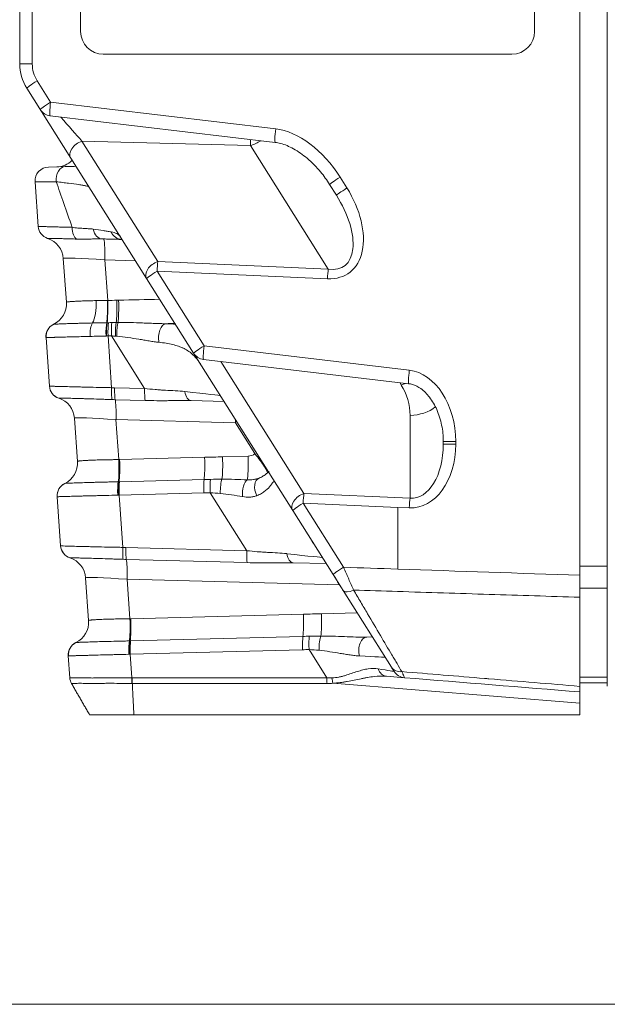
# Model space of a CAD drawing. Header units: millimetres. Extents: x 4 to 836, y 5 to 589.
# Tile 91 of 163: x 476 to 489, y 423 to 445. Entities that reach past the tile are written whole.
import ezdxf

# ---------------------------------------------------------------- set-up
doc = ezdxf.new("R2010")
doc.units = ezdxf.units.MM
doc.layers.add('1', color=7, linetype='Continuous', true_color=0xffffff)

msp = doc.modelspace()

# ---------------------------------------------------------------- linework, layer by layer
at = {"layer": '1', "color": 143, "linetype": 'Continuous', "lineweight": 18}
for p, q in [((488.795, 432.674), (488.795, 552.547)), ((475.895, 443.899), (475.895, 483.953)), ((477.016, 441.831), (476.049, 443.366)), ((476.563, 442.76), (481.504, 442.175)), ((478.682, 439.187), (477.016, 441.831)), ((476.525, 441.634), (476.895, 441.643)), ((476.302, 440.332), (476.233, 441.313)), ((482.849, 441.015), (482.699, 441.253)), ((476.92, 438.666), (476.852, 439.627)), ((479.714, 437.549), (478.682, 439.187)), ((476.547, 436.826), (476.473, 437.891)), ((481.89, 434.096), (479.714, 437.549)), ((479.932, 437.411), (484.437, 436.878)), ((480.383, 436.487), (479.658, 436.506)), ((477.164, 435.172), (477.098, 436.121)), ((485.195, 435.554), (485.195, 435.608)), ((476.792, 433.319), (476.717, 434.397)), ((482.775, 432.69), (481.89, 434.096)), ((482.625, 432.928), (481.9, 432.947)), ((477.408, 431.678), (477.343, 432.614)), ((482.998, 432.336), (482.775, 432.69)), ((484.055, 430.658), (482.998, 432.336)), ((488.195, 430.235), (488.195, 432.191)), ((488.795, 430.236), (488.795, 432.19)), ((483.519, 431.317), (483.638, 431.32)), ((476.995, 430.424), (476.961, 430.904)), ((484.115, 430.563), (484.055, 430.658)), ((484.345, 430.424), (483.946, 430.456)), ((488.195, 430.111), (488.195, 429.862)), ((488.195, 429.611), (488.195, 429.862)), ((478.402, 429.611), (488.195, 429.611))]:
    msp.add_line(p, q, dxfattribs=at)
at = {"layer": '1', "color": 143, "linetype": 'Continuous', "lineweight": 13}
for p, q in [((476.171, 483.953), (476.171, 443.899)), ((475.895, 443.899), (476.171, 443.899)), ((476.278, 443.526), (476.574, 443.058)), ((476.574, 443.058), (481.515, 442.473)), ((477.262, 442.203), (478.928, 439.559)), ((480.961, 442.106), (477.262, 442.203)), ((482.67, 439.394), (480.961, 442.106)), ((482.929, 441.413), (483.078, 441.175)), ((476.509, 440.068), (476.508, 440.068)), ((477.764, 439.597), (477.827, 438.705)), ((478.435, 439.579), (477.764, 439.597)), ((478.928, 439.559), (482.67, 439.394)), ((482.653, 439.182), (478.911, 439.347)), ((478.911, 439.347), (479.943, 437.709)), ((477.835, 437.926), (477.914, 436.791)), ((478.638, 436.772), (477.91, 437.928)), ((479.943, 437.709), (484.448, 437.176)), ((480.309, 437.367), (482.136, 434.467)), ((484.272, 436.85), (484.24, 436.901)), ((477.98, 436.789), (478.638, 436.772)), ((476.754, 436.561), (476.754, 436.561)), ((478.649, 436.51), (477.991, 436.527)), ((484.465, 434.364), (484.465, 436.183)), ((478.009, 436.09), (478.071, 435.212)), ((480.631, 436.022), (478.009, 436.09)), ((481.059, 435.343), (480.631, 436.022)), ((485.195, 435.608), (485.471, 435.608)), ((485.195, 435.554), (485.471, 435.554)), ((485.471, 435.608), (485.471, 435.554)), ((478.089, 435.213), (479.956, 435.262)), ((480.348, 435.273), (480.908, 435.288)), ((478.086, 434.726), (479.944, 434.774)), ((479.937, 434.482), (478.079, 434.433)), ((480.88, 433.213), (480.078, 434.486)), ((482.136, 434.467), (484.465, 434.364)), ((478.079, 434.433), (478.159, 433.285)), ((482.119, 434.255), (483.005, 432.849)), ((484.195, 434.164), (482.119, 434.255)), ((484.448, 434.152), (484.195, 434.164)), ((484.195, 434.164), (484.195, 432.809)), ((478.225, 433.282), (480.88, 433.213)), ((476.999, 433.055), (476.999, 433.055)), ((480.891, 432.951), (478.236, 433.02)), ((478.255, 432.584), (478.315, 431.719)), ((482.919, 432.462), (478.255, 432.584)), ((482.517, 431.83), (483.304, 431.851)), ((478.333, 431.719), (482.125, 431.818)), ((478.33, 431.232), (482.113, 431.331)), ((482.106, 431.039), (478.323, 430.94)), ((482.638, 430.422), (482.247, 431.043)), ((478.323, 430.94), (478.359, 430.423)), ((478.364, 430.422), (482.638, 430.422)), ((482.642, 430.296), (478.367, 430.296)), ((488.195, 429.862), (482.769, 430.303))]:
    msp.add_line(p, q, dxfattribs=at)
at = {"layer": '1', "color": 18, "linetype": 'Continuous', "lineweight": 18}
for p, q in [((477.231, 461.611), (477.231, 444.611)), ((487.198, 444.611), (487.198, 461.611)), ((477.73, 444.111), (486.7, 444.111))]:
    msp.add_line(p, q, dxfattribs=at)
at = {"layer": '1', "color": 252, "linetype": 'Continuous', "lineweight": 13}
for p, q in [((488.195, 432.874), (488.795, 432.874)), ((488.795, 432.39), (488.195, 432.39)), ((488.195, 430.436), (488.795, 430.436))]:
    msp.add_line(p, q, dxfattribs=at)
at = {"layer": '1', "color": 252, "linetype": 'Continuous', "lineweight": 18}
for p, q in [((488.195, 432.39), (488.195, 432.737)), ((488.795, 432.674), (488.795, 432.39)), ((488.195, 432.191), (488.195, 432.39)), ((488.795, 432.19), (488.795, 432.39)), ((488.795, 430.311), (488.195, 430.311))]:
    msp.add_line(p, q, dxfattribs=at)
at = {"layer": '1', "color": 251, "linetype": 'Continuous', "lineweight": 18}
msp.add_line((373.329, 423.255), (510.845, 423.255), dxfattribs=at)
at = {"layer": '1', "color": 143, "linetype": 'Continuous', "lineweight": 18}
for centre, radius, start, end in [((476.895, 443.899), 1, 180, 212.2105), ((476.598, 443.058), 0.3, 212.2105, 263.2514), ((476.695, 442.138), 0.5, 271.5, 314.6811), ((476.533, 441.334), 0.3, 91.5, 184), ((476.601, 440.353), 0.3, 184, 251.9757), ((476.354, 439.592), 0.5, 4, 71.9757), ((476.772, 437.912), 0.3, 116.0243, 184), ((479.968, 437.709), 0.3, 212.2105, 263.2514), ((476.846, 436.846), 0.3, 184, 251.9757), ((476.599, 436.086), 0.5, 4, 71.9757), ((477.016, 434.418), 0.3, 116.0243, 184), ((477.092, 433.34), 0.3, 184, 251.9757), ((476.844, 432.579), 0.5, 4, 71.9757), ((477.26, 430.925), 0.3, 116.0243, 184), ((484.369, 430.723), 0.3, 212.2105, 265.352)]:
    msp.add_arc(centre, radius, start, end, dxfattribs=at)
at = {"layer": '1', "color": 143, "linetype": 'Continuous', "lineweight": 13}
for centre, radius, start, end in [((476.871, 443.899), 0.7, 180, 212.2105), ((480.902, 435.538), 0.25, 271.5, 308.9264)]:
    msp.add_arc(centre, radius, start, end, dxfattribs=at)
at = {"layer": '1', "color": 18, "linetype": 'Continuous', "lineweight": 18}
for centre, start_param, end_param in [((477.73, 444.611), 4.712389, 6.283185), ((486.7, 444.611), 0, 1.570796)]:
    msp.add_ellipse(centre, major_axis=(0, -0.5), ratio=0.996711, start_param=start_param, end_param=end_param, dxfattribs=at)
at = {"layer": '1', "color": 143, "linetype": 'Continuous', "lineweight": 13}
for centre, major_axis, ratio, start_param, end_param in [((476.303, 443.526), (-0.254, -0.16), 0.043295, 4.781005, 6.283185), ((476.598, 443.058), (-0.254, -0.16), 0.043295, 4.781005, 6.283185), ((476.598, 443.058), (-0.035, -0.298), 0.080476, 4.721912, 6.283175), ((476.772, 442.781), (0.713, -0.819), 0.012841, 4.761208, 5.484351), ((481.539, 442.473), (-0.035, -0.298), 0.080476, 4.721912, 6.27954), ((481.991, 440.931), (1.002, -1.427), 0.600947, 1.487779, 2.648226), ((480.918, 442.672), (0.013, -0.801), 0.059026, 0.784581, 0.997299), ((477.27, 441.991), (-0.254, -0.16), 0.654571, 4.349867, 6.283185), ((480.941, 442.637), (0.635, 0.4), 0.654571, 4.349867, 4.689799), ((476.902, 441.344), (-0.008, 0.3), 0.691468, 0, 1.655242), ((482.953, 441.413), (-0.254, -0.16), 0.043295, 4.781005, 6.283185), ((477.733, 441.365), (1.5, 0.052), 0.015001, 3.142117, 3.948619), ((478.008, 437.443), (1.886, -5.475), 0.005038, 2.120337, 2.353879), ((482.143, 440.69), (0.976, -1.383), 0.619087, 5.836311, 7.769629), ((483.103, 441.175), (-0.254, -0.16), 0.043295, 4.781005, 6.283185), ((482.168, 440.69), (0.846, -1.233), 0.500283, 5.842211, 7.775529), ((476.601, 440.353), (-0.299, -0.021), 0.999911, 0, 1.188335), ((477.196, 440.341), (-0.01, -0.3), 0.500098, 4.829948, 6.017033), ((477.711, 440.357), (0.008, 0.3), 0.699306, 1.88097, 3.141593), ((477.721, 439.556), (0.013, 0.5), 0.085301, 4.795792, 6.283185), ((478.143, 440.346), (-0.008, -0.3), 0.901843, 5.201185, 6.283185), ((477.86, 439.553), (1.008, -0.075), 0.036781, 1.668846, 3.146912), ((478.936, 439.347), (-0.254, -0.16), 0.654571, 4.349867, 6.283185), ((478.936, 439.347), (0.013, 0.3), 0.080955, 0.788352, 1.57438), ((478.936, 439.347), (-0.254, -0.16), 0.043295, 4.781005, 6.283185), ((482.677, 439.182), (0.013, 0.3), 0.080955, 0.788352, 1.57438), ((477.403, 438.655), (-0.013, 0.5), 0.343506, 3.611486, 4.797819), ((477.773, 438.664), (-0.012, 0.5), 0.095877, 3.605647, 4.791607), ((477.783, 438.664), (-0.013, 0.5), 0.089454, 3.605331, 4.791296), ((477.984, 438.669), (-0.012, 0.5), 0.089417, 3.602294, 4.791338), ((478.023, 438.67), (-0.012, 0.5), 0.089278, 3.599985, 4.791496), ((479.895, 435.26), (44.413, 0.884), 0.078542, 1.590075, 1.610406), ((476.772, 437.912), (0.132, -0.27), 0.999868, 3.141593, 4.328989), ((476.773, 437.912), (0.126, -0.272), 0.998812, 3.162449, 4.350961), ((477.547, 437.945), (0.007, -0.3), 0.35166, 3.613126, 4.799609), ((477.825, 437.95), (-0.004, 0.3), 0.118205, 0.465266, 1.652215), ((477.833, 437.95), (-0.004, 0.3), 0.11168, 0.46487, 1.651813), ((477.861, 437.95), (-0.008, 0.3), 0.089493, 0.463259, 1.649658), ((477.936, 437.952), (-0.008, 0.3), 0.089545, 0.4632, 1.649599), ((478.033, 437.954), (-0.002, 0.3), 0.127641, 0.462791, 1.675862), ((478.071, 437.954), (0.001, 0.3), 0.142144, 0.461465, 1.686647), ((479.117, 437.896), (0.006, 0.3), 0.580697, 0.078844, 1.953982), ((479.851, 435.22), (44.417, 0.925), 0.067314, 1.581716, 1.586115), ((479.968, 437.709), (-0.254, -0.16), 0.043295, 4.781005, 6.283185), ((479.968, 437.709), (-0.035, -0.298), 0.080476, 4.721912, 6.283175), ((484.473, 437.176), (-0.035, -0.298), 0.080476, 4.721912, 6.277558), ((484.421, 435.694), (0.119, -1.485), 0.702494, 1.457058, 3.001674), ((476.846, 436.847), (0.299, 0.021), 0.999911, 3.141593, 4.329928), ((484.253, 437.38), (0.635, 0.4), 0.654571, 4.349867, 4.48958), ((483.215, 436.183), (0, -1.25), 1, 1.570796, 2.132976), ((477.94, 436.815), (0.013, 0.3), 0.083918, 1.655597, 2.844742), ((478.006, 436.813), (-0.008, -0.3), 0.085301, 4.795792, 5.982191), ((478.664, 436.796), (-0.008, -0.3), 0.085301, 4.795792, 5.982191), ((479.666, 436.806), (-0.008, -0.3), 0.512573, 5.062344, 6.283185), ((478.388, 436.839), (1.909, -0.217), 0.002715, 5.346643, 6.285359), ((477.966, 436.05), (0.013, 0.5), 0.085301, 4.795792, 5.982191), ((484.445, 436.713), (0.75, 0), 0.707107, 4.738569, 5.582412), ((478.105, 436.046), (1.008, -0.075), 0.036781, 1.668846, 3.146912), ((480.588, 435.981), (0.013, 0.5), 0.085301, 4.795792, 4.936536), ((484.421, 435.639), (0.119, -1.485), 0.702494, 6.195627, 7.740243), ((484.445, 435.639), (0.076, -1.275), 0.585237, 6.207347, 7.751963), ((481.015, 435.303), (0.314, -0.389), 0.118734, 0, 1.57909), ((478.027, 435.172), (-0.014, 0.5), 0.089599, 3.605123, 4.791129), ((478.045, 435.172), (-0.013, 0.5), 0.089526, 3.604858, 4.791214), ((479.912, 435.221), (-0.013, 0.5), 0.089526, 3.604814, 4.791214), ((480.305, 435.233), (-0.013, 0.5), 0.089526, 3.587393, 4.791214), ((480.865, 435.248), (-0.013, 0.5), 0.089526, 3.428986, 4.791214), ((477.016, 434.418), (0.132, -0.27), 0.999868, 3.141593, 4.328989), ((477.017, 434.419), (0.126, -0.272), 0.998812, 3.162449, 4.350961), ((478.079, 434.457), (0.005, -0.3), 0.110731, 3.606193, 4.793084), ((478.096, 434.458), (0.007, -0.3), 0.0966, 3.60519, 4.791826), ((478.105, 434.458), (0.008, -0.3), 0.089526, 3.604814, 4.791214), ((479.963, 434.506), (0.008, -0.3), 0.089526, 3.604814, 4.791214), ((480.104, 434.51), (0.009, -0.3), 0.089905, 3.604378, 4.790778), ((480.354, 434.512), (-0.006, -0.3), 0.186297, 3.593965, 4.860525), ((480.905, 434.481), (-0.022, -0.299), 0.396805, 3.454226, 5.021277), ((481.269, 434.531), (0.117, -0.276), 0.664207, 3.141593, 4.836156), ((482.143, 434.255), (-0.254, -0.16), 0.654571, 4.349867, 6.283185), ((482.143, 434.255), (0.013, 0.3), 0.080955, 0.788352, 1.57438), ((482.143, 434.255), (-0.254, -0.16), 0.043295, 4.781005, 6.283185), ((484.473, 434.152), (0.013, 0.3), 0.080955, 0.788352, 1.57438), ((477.092, 433.34), (0.299, 0.021), 0.999911, 3.141593, 4.329928), ((478.185, 433.309), (-0.013, -0.3), 0.083918, 4.797189, 5.986334), ((478.251, 433.307), (-0.008, -0.3), 0.085301, 4.795792, 5.982191), ((480.906, 433.237), (-0.008, -0.3), 0.085301, 4.795792, 5.982191), ((481.908, 433.247), (-0.008, -0.3), 0.512573, 5.062344, 6.283185), ((480.63, 433.28), (1.909, -0.217), 0.002715, 5.346643, 6.285359), ((478.211, 432.543), (0.013, 0.5), 0.085301, 4.795792, 5.982191), ((483.029, 432.849), (-0.254, -0.16), 0.043295, 4.781005, 6.283185), ((478.35, 432.54), (1.008, -0.075), 0.036781, 1.668846, 3.146912), ((483.252, 432.496), (-0.254, -0.16), 0.394384, 0, 1.227132), ((478.272, 431.678), (-0.014, 0.5), 0.089599, 3.605123, 4.791129), ((478.29, 431.679), (-0.013, 0.5), 0.089526, 3.604858, 4.791214), ((482.081, 431.778), (-0.013, 0.5), 0.089526, 3.604814, 4.791214), ((482.474, 431.79), (-0.013, 0.5), 0.089526, 3.587393, 4.791214), ((477.262, 430.925), (0.126, -0.272), 0.998812, 3.162449, 4.350961), ((478.323, 430.964), (0.005, -0.3), 0.110731, 3.606193, 4.793084), ((478.34, 430.964), (0.007, -0.3), 0.0966, 3.60519, 4.791826), ((478.349, 430.964), (0.008, -0.3), 0.089526, 3.604814, 4.791214), ((482.132, 431.063), (0.008, -0.3), 0.089526, 3.604814, 4.791214), ((482.273, 431.067), (0.009, -0.3), 0.089905, 3.604378, 4.790778), ((482.524, 431.069), (-0.006, -0.3), 0.186297, 3.593965, 4.860525), ((483.527, 431.017), (0.008, -0.3), 0.630219, 3.141593, 5.088122), ((482.08, 430.979), (1.839, -0.105), 0.002954, 5.477977, 6.285291), ((483.97, 430.755), (-0.024, -0.299), 0.752324, 5.239732, 6.283185), ((482.127, 430.905), (1.988, -0.342), 0.002462, 5.679582, 6.2854), ((484.309, 430.818), (-0.254, -0.16), 0.81348, 0, 1.00541), ((478.385, 430.447), (-0.005, -0.3), 0.086118, 4.794943, 5.237322), ((482.665, 430.446), (0, -0.3), 0.087443, 4.79353, 5.235988), ((480.122, 434.087), (2.94, -3.56), 0.301184, 5.996291, 6.058814), ((482.792, 430.453), (0.035, -0.298), 0.152544, 4.809433, 5.222021), ((480.099, 433.937), (3.062, -3.471), 0.359101, 5.976401, 6.038924)]:
    msp.add_ellipse(centre, major_axis=major_axis, ratio=ratio, start_param=start_param, end_param=end_param, dxfattribs=at)
at = {"layer": '1', "color": 143, "linetype": 'Continuous', "lineweight": 18}
for centre, major_axis, ratio, start_param, end_param in [((476.421, 438.631), (0.499, 0.035), 0.999999, 5.098477, 6.283185), ((476.665, 435.137), (0.499, 0.035), 0.999999, 5.098477, 6.283185), ((476.909, 431.643), (-0.499, -0.035), 0.999999, 1.956885, 3.141593), ((477.261, 430.925), (0.132, -0.27), 0.999868, 3.141593, 4.328989), ((477.294, 430.445), (0.299, 0.021), 0.999986, 3.141593, 3.595376)]:
    msp.add_ellipse(centre, major_axis=major_axis, ratio=ratio, start_param=start_param, end_param=end_param, dxfattribs=at)
for points, degree in [([(488.195, 462.805), (488.195, 432.673)], 1), ([(475.895, 443.895), (475.895, 443.896), (475.895, 443.896), (475.895, 443.897)], 3), ([(476.92, 438.666), (476.92, 438.666)], 1), ([(476.641, 438.182), (476.641, 438.182), (476.64, 438.181), (476.64, 438.181)], 3), ([(476.64, 438.181), (476.64, 438.181), (476.641, 438.182), (476.641, 438.182)], 3), ([(477.164, 435.172), (477.164, 435.172)], 1), ([(476.885, 434.688), (476.885, 434.688), (476.885, 434.688), (476.885, 434.688)], 3), ([(476.885, 434.688), (476.885, 434.688), (476.885, 434.688), (476.885, 434.688)], 3), ([(482.323, 433.408), (482.376, 433.323), (482.374, 433.327)], 2), ([(477.408, 431.678), (477.408, 431.678)], 1), ([(477.13, 431.195), (477.129, 431.194), (477.129, 431.194), (477.129, 431.194)], 3), ([(477.129, 431.194), (477.129, 431.194), (477.129, 431.194), (477.13, 431.195)], 3), ([(488.195, 430.111), (486.912, 430.215), (485.628, 430.319), (484.345, 430.424)], 3), ([(477.429, 429.611), (477.034, 430.295)], 1)]:
    msp.add_open_spline(points, degree=degree, dxfattribs=at)
for points, knots in [([(481.504, 442.175), (481.542, 442.17), (481.681, 442.144), (481.927, 442.036), (482.227, 441.823), (482.491, 441.553), (482.639, 441.349), (482.699, 441.253)], [0, 0, 0, 0, 0.074838, 0.275017, 0.511896, 0.783313, 1, 1, 1, 1]), ([(476.895, 441.643), (476.949, 441.645), (477.001, 441.646), (477.077, 441.648), (477.102, 441.649), (477.128, 441.65), (477.13, 441.65), (477.132, 441.65)], [0, 0, 0, 0, 0.648824, 0.648824, 0.973236, 0.973236, 1, 1, 1, 1]), ([(477.703, 440.057), (477.658, 440.058), (477.612, 440.058), (477.519, 440.056), (477.473, 440.054), (477.379, 440.052), (477.333, 440.051), (477.239, 440.051), (477.193, 440.052), (477.147, 440.053)], [0, 0, 0, 0, 0.25, 0.25, 0.5, 0.5, 0.75, 0.75, 1, 1, 1, 1]), ([(478.135, 440.046), (478.134, 440.046), (478.134, 440.046), (478.081, 440.047), (478.018, 440.049), (477.926, 440.051), (477.907, 440.052), (477.869, 440.053), (477.81, 440.054), (477.747, 440.056), (477.703, 440.057)], [0, 0, 0, 0, 0.000469, 0.000469, 0.500234, 0.500234, 0.625176, 0.625176, 0.750117, 1, 1, 1, 1]), ([(478.135, 440.046), (478.108, 440.046), (478.079, 440.047), (478.015, 440.049), (477.981, 440.05), (477.873, 440.053), (477.792, 440.055), (477.703, 440.057)], [0, 0, 0, 0, 0.25, 0.25, 0.5, 0.5, 1, 1, 1, 1]), ([(484.437, 436.878), (484.464, 436.875), (484.557, 436.856), (484.725, 436.767), (484.911, 436.576), (485.068, 436.302), (485.171, 435.97), (485.195, 435.732), (485.195, 435.608)], [0, 0, 0, 0, 0.050858, 0.181159, 0.35065, 0.548442, 0.771002, 1, 1, 1, 1]), ([(479.658, 436.506), (479.578, 436.508), (479.496, 436.508), (479.331, 436.507), (479.248, 436.506), (479.121, 436.506), (479.079, 436.505), (478.994, 436.505), (478.951, 436.505), (478.822, 436.506), (478.736, 436.507), (478.649, 436.51)], [0, 0, 0, 0, 0.25, 0.25, 0.5, 0.5, 0.625, 0.625, 0.75, 0.75, 1, 1, 1, 1]), ([(481.151, 434.807), (481.186, 434.822), (481.216, 434.838), (481.271, 434.87), (481.295, 434.887), (481.336, 434.919), (481.353, 434.934), (481.369, 434.948)], [0, 0, 0, 0, 0.340483, 0.340483, 0.680967, 0.680967, 1, 1, 1, 1]), ([(482.316, 433.418), (482.329, 433.399), (482.361, 433.348), (482.373, 433.329), (482.374, 433.327), (482.374, 433.327)], [0, 0, 0, 0, 0.292474, 0.899514, 1, 1, 1, 1]), ([(481.9, 432.947), (481.82, 432.949), (481.738, 432.949), (481.573, 432.949), (481.49, 432.948), (481.363, 432.947), (481.321, 432.947), (481.236, 432.946), (481.193, 432.947), (481.064, 432.947), (480.978, 432.949), (480.891, 432.951)], [0, 0, 0, 0, 0.25, 0.25, 0.5, 0.5, 0.625, 0.625, 0.75, 0.75, 1, 1, 1, 1]), ([(482.998, 432.336), (482.98, 432.364), (482.962, 432.392), (482.926, 432.45), (482.908, 432.479), (482.88, 432.524), (482.87, 432.538), (482.852, 432.568), (482.842, 432.584), (482.813, 432.629), (482.794, 432.659), (482.775, 432.69)], [0, 0, 0, 0, 0.25, 0.25, 0.5, 0.5, 0.625, 0.625, 0.75, 0.75, 1, 1, 1, 1]), ([(488.195, 432.673), (488.195, 432.631), (488.195, 432.548), (488.195, 432.466), (488.195, 432.405), (488.195, 432.385), (488.195, 432.345), (488.195, 432.325), (488.195, 432.266), (488.195, 432.228), (488.195, 432.191)], [0, 0, 0, 0, 0.25, 0.5, 0.5, 0.625, 0.625, 0.75, 0.75, 1, 1, 1, 1]), ([(484.115, 430.563), (484.115, 430.563), (484.114, 430.565), (484.108, 430.573), (484.105, 430.58), (484.094, 430.596), (484.088, 430.606), (484.073, 430.63), (484.064, 430.643), (484.055, 430.658)], [0, 0, 0, 0, 0.25, 0.25, 0.5, 0.5, 0.75, 0.75, 1, 1, 1, 1]), ([(478.366, 430.297), (478.366, 430.316), (478.365, 430.337), (478.364, 430.379), (478.364, 430.401), (478.364, 430.423)], [0, 0, 0, 0, 0.5, 0.5, 1, 1, 1, 1]), ([(488.195, 430.235), (488.195, 430.215), (488.195, 430.179), (488.195, 430.153), (488.195, 430.137), (488.195, 430.133), (488.195, 430.125), (488.195, 430.121), (488.195, 430.113), (488.195, 430.111), (488.195, 430.111)], [0, 0, 0, 0, 0.250182, 0.500365, 0.500365, 0.625456, 0.625456, 0.750547, 0.750547, 1, 1, 1, 1]), ([(478.402, 429.611), (478.168, 429.611), (477.942, 429.611), (477.565, 429.611), (477.44, 429.611), (477.429, 429.611), (477.429, 429.611), (477.429, 429.611)], [0, 0, 0, 0, 0.444489, 0.444489, 0.97588, 0.97588, 1, 1, 1, 1])]:
    msp.add_open_spline(points, degree=3, knots=knots, dxfattribs=at)
at = {"layer": '1', "color": 143, "linetype": 'Continuous', "lineweight": 13}
for points, knots in [([(477.412, 441.204), (477.41, 441.206), (477.403, 441.209), (477.381, 441.215), (477.366, 441.219), (477.337, 441.224), (477.327, 441.226), (477.304, 441.23), (477.291, 441.232), (477.252, 441.239), (477.222, 441.243), (477.125, 441.257), (477.05, 441.267), (476.946, 441.281), (476.925, 441.284), (476.881, 441.289), (476.815, 441.298), (476.745, 441.307), (476.696, 441.313)], [0, 0, 0, 0, 0.125, 0.125, 0.25, 0.25, 0.3125, 0.3125, 0.375, 0.375, 0.5, 0.5, 0.75, 0.75, 0.8125, 0.8125, 0.875, 1, 1, 1, 1]), ([(476.302, 440.332), (476.302, 440.332), (476.306, 440.332), (476.319, 440.331), (476.324, 440.331), (476.334, 440.33), (476.337, 440.33), (476.345, 440.33), (476.349, 440.33), (476.37, 440.329), (476.411, 440.327), (476.468, 440.326), (476.509, 440.325), (476.518, 440.324), (476.535, 440.324), (476.561, 440.323), (476.59, 440.322), (476.649, 440.321), (476.691, 440.32), (476.759, 440.318), (476.783, 440.317), (476.832, 440.316), (476.857, 440.316), (476.935, 440.314), (476.989, 440.313), (477.046, 440.311)], [0, 0, 0, 0, 0.125, 0.125, 0.1875, 0.1875, 0.21875, 0.21875, 0.25, 0.25, 0.375, 0.5, 0.5, 0.53125, 0.53125, 0.5625, 0.625, 0.625, 0.75, 0.75, 0.8125, 0.8125, 0.875, 0.875, 1, 1, 1, 1]), ([(477.046, 440.311), (477.088, 440.305), (477.129, 440.3), (477.21, 440.292), (477.249, 440.29), (477.326, 440.286), (477.364, 440.284), (477.438, 440.279), (477.474, 440.276), (477.509, 440.271)], [0, 0, 0, 0, 0.25, 0.25, 0.5, 0.5, 0.75, 0.75, 1, 1, 1, 1]), ([(477.509, 440.271), (477.588, 440.259), (477.66, 440.248), (477.759, 440.233), (477.79, 440.228), (477.848, 440.219), (477.875, 440.215), (477.9, 440.211)], [0, 0, 0, 0, 0.5, 0.5, 0.75, 0.75, 1, 1, 1, 1]), ([(477.147, 440.053), (477.099, 440.055), (477.053, 440.056), (476.987, 440.058), (476.966, 440.059), (476.924, 440.06), (476.904, 440.061), (476.846, 440.062), (476.81, 440.063), (476.76, 440.064), (476.744, 440.065), (476.713, 440.066), (476.699, 440.066), (476.657, 440.067), (476.608, 440.068), (476.572, 440.068), (476.549, 440.069), (476.543, 440.069), (476.531, 440.069), (476.526, 440.069), (476.514, 440.068), (476.51, 440.068), (476.509, 440.068)], [0, 0, 0, 0, 0.125, 0.125, 0.1875, 0.1875, 0.25, 0.25, 0.375, 0.375, 0.4375, 0.4375, 0.5, 0.5, 0.625, 0.75, 0.75, 0.8125, 0.8125, 0.875, 0.875, 1, 1, 1, 1]), ([(477.9, 440.211), (477.951, 440.203), (477.993, 440.19), (478.061, 440.154), (478.088, 440.13), (478.107, 440.1)], [0, 0, 0, 0, 0.5, 0.5, 1, 1, 1, 1]), ([(476.92, 438.666), (476.92, 438.667), (476.927, 438.671), (476.95, 438.675), (476.972, 438.677), (476.981, 438.678), (476.999, 438.68), (477.01, 438.681), (477.043, 438.683), (477.068, 438.685), (477.112, 438.687), (477.127, 438.688), (477.159, 438.69), (477.176, 438.691), (477.229, 438.693), (477.266, 438.694), (477.326, 438.696), (477.347, 438.697), (477.389, 438.698), (477.411, 438.699), (477.478, 438.7), (477.525, 438.701), (477.573, 438.702)], [0, 0, 0, 0, 0.125, 0.25, 0.25, 0.3125, 0.3125, 0.375, 0.375, 0.5, 0.5, 0.5625, 0.5625, 0.625, 0.625, 0.75, 0.75, 0.8125, 0.8125, 0.875, 0.875, 1, 1, 1, 1]), ([(476.641, 438.182), (476.643, 438.182), (476.656, 438.184), (476.687, 438.186), (476.718, 438.188), (476.729, 438.188), (476.754, 438.189), (476.768, 438.19), (476.812, 438.192), (476.845, 438.193), (476.902, 438.195), (476.921, 438.196), (476.953, 438.197), (476.963, 438.197), (476.985, 438.198), (476.996, 438.198), (477.052, 438.2), (477.101, 438.201), (477.177, 438.203), (477.204, 438.204), (477.245, 438.205), (477.258, 438.206), (477.286, 438.206), (477.301, 438.207), (477.372, 438.209), (477.431, 438.21), (477.493, 438.211)], [0, 0, 0, 0, 0.125, 0.25, 0.25, 0.3125, 0.3125, 0.375, 0.375, 0.5, 0.5, 0.5625, 0.5625, 0.59375, 0.59375, 0.625, 0.625, 0.75, 0.75, 0.8125, 0.8125, 0.84375, 0.84375, 0.875, 0.875, 1, 1, 1, 1]), ([(478.053, 438.223), (478.144, 438.223), (478.235, 438.222), (478.414, 438.218), (478.503, 438.215), (478.635, 438.21), (478.679, 438.208), (478.767, 438.205), (478.811, 438.203), (478.897, 438.2), (478.94, 438.198), (479.025, 438.196), (479.067, 438.195), (479.109, 438.195)], [0, 0, 0, 0, 0.25, 0.25, 0.5, 0.5, 0.625, 0.625, 0.75, 0.75, 0.875, 0.875, 1, 1, 1, 1]), ([(477.442, 437.917), (477.373, 437.915), (477.307, 437.913), (477.181, 437.91), (477.12, 437.909), (477.048, 437.907), (477.034, 437.906), (477.005, 437.905), (476.991, 437.905), (476.95, 437.904), (476.924, 437.903), (476.848, 437.901), (476.801, 437.9), (476.737, 437.898), (476.717, 437.898), (476.688, 437.897), (476.679, 437.897), (476.661, 437.896), (476.652, 437.896), (476.61, 437.895), (476.581, 437.894), (476.545, 437.893), (476.534, 437.892), (476.515, 437.892), (476.507, 437.892), (476.486, 437.891), (476.478, 437.891), (476.474, 437.89)], [0, 0, 0, 0, 0.125, 0.125, 0.25, 0.25, 0.28125, 0.28125, 0.3125, 0.3125, 0.375, 0.375, 0.5, 0.5, 0.5625, 0.5625, 0.59375, 0.59375, 0.625, 0.625, 0.75, 0.75, 0.8125, 0.8125, 0.875, 0.875, 1, 1, 1, 1]), ([(477.79, 437.925), (477.73, 437.923), (477.672, 437.922), (477.556, 437.92), (477.498, 437.918), (477.442, 437.917)], [0, 0, 0, 0, 0.5, 0.5, 1, 1, 1, 1]), ([(477.8, 437.925), (477.798, 437.925), (477.797, 437.925), (477.793, 437.925), (477.792, 437.925), (477.79, 437.925)], [0, 0, 0, 0, 0.522587, 0.522587, 1, 1, 1, 1]), ([(478.953, 437.787), (478.919, 437.79), (478.883, 437.795), (478.811, 437.805), (478.774, 437.811), (478.718, 437.82), (478.699, 437.823), (478.662, 437.829), (478.605, 437.839), (478.547, 437.849), (478.431, 437.868), (478.352, 437.88), (478.193, 437.902), (478.112, 437.912), (478.029, 437.919)], [0, 0, 0, 0, 0.125, 0.125, 0.25, 0.25, 0.3125, 0.3125, 0.375, 0.5, 0.5, 0.75, 0.75, 1, 1, 1, 1]), ([(479.864, 437.311), (479.816, 437.386), (479.764, 437.452), (479.645, 437.564), (479.579, 437.61), (479.484, 437.658), (479.464, 437.667), (479.424, 437.684), (479.363, 437.708), (479.297, 437.727), (479.16, 437.76), (479.061, 437.776), (478.953, 437.787)], [0, 0, 0, 0, 0.25, 0.25, 0.5, 0.5, 0.5625, 0.5625, 0.625, 0.75, 0.75, 1, 1, 1, 1]), ([(476.547, 436.826), (476.547, 436.826), (476.548, 436.826), (476.55, 436.825), (476.551, 436.825), (476.558, 436.825), (476.564, 436.824), (476.59, 436.823), (476.615, 436.822), (476.657, 436.821), (476.666, 436.821), (476.685, 436.82), (476.715, 436.819), (476.749, 436.818), (476.822, 436.816), (476.878, 436.815), (477.004, 436.812), (477.072, 436.81), (477.183, 436.807), (477.221, 436.806), (477.28, 436.805), (477.3, 436.805), (477.341, 436.804), (477.361, 436.803), (477.466, 436.801), (477.552, 436.799), (477.685, 436.796), (477.73, 436.795), (477.798, 436.794), (477.821, 436.793), (477.868, 436.792), (477.891, 436.792), (477.914, 436.791)], [0, 0, 0, 0, 0.03125, 0.03125, 0.0625, 0.0625, 0.125, 0.125, 0.25, 0.25, 0.28125, 0.28125, 0.3125, 0.375, 0.375, 0.5, 0.5, 0.625, 0.625, 0.6875, 0.6875, 0.71875, 0.71875, 0.75, 0.75, 0.875, 0.875, 0.9375, 0.9375, 0.96875, 0.96875, 1, 1, 1, 1]), ([(478.638, 436.772), (478.715, 436.763), (478.792, 436.756), (478.907, 436.747), (478.945, 436.744), (479.021, 436.739), (479.058, 436.737), (479.169, 436.731), (479.241, 436.728), (479.382, 436.719), (479.451, 436.714), (479.519, 436.707)], [0, 0, 0, 0, 0.25, 0.25, 0.375, 0.375, 0.5, 0.5, 0.75, 0.75, 1, 1, 1, 1]), ([(477.921, 436.529), (477.901, 436.53), (477.881, 436.531), (477.842, 436.532), (477.822, 436.533), (477.764, 436.535), (477.726, 436.536), (477.614, 436.54), (477.541, 436.542), (477.453, 436.545), (477.435, 436.546), (477.401, 436.547), (477.35, 436.548), (477.301, 436.55), (477.208, 436.553), (477.15, 436.554), (477.042, 436.557), (476.995, 436.558), (476.932, 436.56), (476.913, 436.56), (476.877, 436.561), (476.861, 436.561), (476.817, 436.562), (476.795, 436.562), (476.772, 436.562), (476.766, 436.562), (476.759, 436.562), (476.758, 436.562), (476.755, 436.562), (476.754, 436.562), (476.754, 436.561)], [0, 0, 0, 0, 0.03125, 0.03125, 0.0625, 0.0625, 0.125, 0.125, 0.25, 0.25, 0.28125, 0.28125, 0.3125, 0.375, 0.375, 0.5, 0.5, 0.625, 0.625, 0.6875, 0.6875, 0.75, 0.75, 0.875, 0.875, 0.9375, 0.9375, 0.96875, 0.96875, 1, 1, 1, 1]), ([(477.164, 435.172), (477.164, 435.174), (477.169, 435.176), (477.186, 435.18), (477.193, 435.181), (477.205, 435.182), (477.21, 435.183), (477.22, 435.184), (477.225, 435.185), (477.252, 435.187), (477.28, 435.189), (477.328, 435.192), (477.345, 435.193), (477.373, 435.195), (477.383, 435.195), (477.402, 435.196), (477.412, 435.197), (477.464, 435.199), (477.51, 435.201), (477.583, 435.203), (477.609, 435.204), (477.662, 435.205), (477.689, 435.206), (477.771, 435.208), (477.828, 435.209), (477.918, 435.21), (477.948, 435.211), (478.009, 435.212), (478.04, 435.212), (478.071, 435.212)], [0, 0, 0, 0, 0.125, 0.125, 0.1875, 0.1875, 0.21875, 0.21875, 0.25, 0.25, 0.375, 0.375, 0.4375, 0.4375, 0.46875, 0.46875, 0.5, 0.5, 0.625, 0.625, 0.6875, 0.6875, 0.75, 0.75, 0.875, 0.875, 0.9375, 0.9375, 1, 1, 1, 1]), ([(476.885, 434.688), (476.887, 434.689), (476.896, 434.69), (476.92, 434.692), (476.93, 434.692), (476.947, 434.693), (476.953, 434.694), (476.966, 434.694), (476.973, 434.695), (477.01, 434.696), (477.046, 434.698), (477.109, 434.7), (477.132, 434.701), (477.18, 434.702), (477.205, 434.703), (477.286, 434.706), (477.344, 434.708), (477.438, 434.71), (477.47, 434.711), (477.521, 434.712), (477.538, 434.713), (477.572, 434.714), (477.59, 434.714), (477.678, 434.716), (477.751, 434.718), (477.864, 434.721), (477.903, 434.722), (477.981, 434.723), (478.02, 434.724), (478.059, 434.725)], [0, 0, 0, 0, 0.125, 0.125, 0.1875, 0.1875, 0.21875, 0.21875, 0.25, 0.25, 0.375, 0.375, 0.4375, 0.4375, 0.5, 0.5, 0.625, 0.625, 0.6875, 0.6875, 0.71875, 0.71875, 0.75, 0.75, 0.875, 0.875, 0.9375, 0.9375, 1, 1, 1, 1]), ([(480.336, 434.782), (480.43, 434.782), (480.523, 434.78), (480.707, 434.775), (480.799, 434.772), (480.89, 434.769)], [0, 0, 0, 0, 0.5, 0.5, 1, 1, 1, 1]), ([(480.89, 434.769), (480.938, 434.766), (480.984, 434.767), (481.039, 434.775), (481.05, 434.777), (481.071, 434.782), (481.082, 434.784), (481.113, 434.792), (481.133, 434.799), (481.151, 434.807)], [0, 0, 0, 0, 0.5, 0.5, 0.625, 0.625, 0.75, 0.75, 1, 1, 1, 1]), ([(481.476, 434.752), (481.476, 434.752), (481.475, 434.749), (481.469, 434.738), (481.464, 434.73), (481.455, 434.714), (481.451, 434.709), (481.443, 434.696), (481.438, 434.69), (481.423, 434.668), (481.411, 434.652), (481.383, 434.618), (481.367, 434.6), (481.339, 434.572), (481.329, 434.562), (481.307, 434.543), (481.296, 434.534), (481.259, 434.505), (481.232, 434.486), (481.171, 434.451), (481.138, 434.434), (481.101, 434.42)], [0, 0, 0, 0, 0.125, 0.125, 0.25, 0.25, 0.3125, 0.3125, 0.375, 0.375, 0.5, 0.5, 0.625, 0.625, 0.6875, 0.6875, 0.75, 0.75, 0.875, 0.875, 1, 1, 1, 1]), ([(480.785, 434.399), (480.707, 434.412), (480.627, 434.425), (480.464, 434.449), (480.382, 434.46), (480.298, 434.469)], [0, 0, 0, 0, 0.5, 0.5, 1, 1, 1, 1]), ([(478.046, 434.432), (477.957, 434.43), (477.871, 434.428), (477.745, 434.425), (477.704, 434.424), (477.642, 434.422), (477.622, 434.422), (477.581, 434.421), (477.561, 434.42), (477.462, 434.417), (477.387, 434.416), (477.282, 434.413), (477.248, 434.412), (477.199, 434.41), (477.183, 434.41), (477.151, 434.409), (477.135, 434.409), (477.06, 434.407), (477.006, 434.405), (476.934, 434.403), (476.912, 434.403), (476.881, 434.402), (476.871, 434.401), (476.852, 434.401), (476.843, 434.401), (476.8, 434.399), (476.773, 434.399), (476.744, 434.398), (476.736, 434.397), (476.728, 434.397), (476.725, 434.397), (476.721, 434.397), (476.72, 434.397), (476.719, 434.397)], [0, 0, 0, 0, 0.125, 0.125, 0.1875, 0.1875, 0.21875, 0.21875, 0.25, 0.25, 0.375, 0.375, 0.4375, 0.4375, 0.46875, 0.46875, 0.5, 0.5, 0.625, 0.625, 0.6875, 0.6875, 0.71875, 0.71875, 0.75, 0.75, 0.875, 0.875, 0.9375, 0.9375, 0.96875, 0.96875, 1, 1, 1, 1]), ([(481.101, 434.42), (481.079, 434.411), (481.055, 434.404), (481.018, 434.396), (481.005, 434.394), (480.979, 434.391), (480.966, 434.39), (480.899, 434.386), (480.843, 434.389), (480.785, 434.399)], [0, 0, 0, 0, 0.25, 0.25, 0.375, 0.375, 0.5, 0.5, 1, 1, 1, 1]), ([(476.792, 433.319), (476.792, 433.319), (476.793, 433.319), (476.795, 433.319), (476.797, 433.319), (476.803, 433.318), (476.81, 433.318), (476.835, 433.317), (476.86, 433.316), (476.902, 433.315), (476.911, 433.314), (476.93, 433.314), (476.96, 433.313), (476.994, 433.312), (477.067, 433.31), (477.123, 433.308), (477.249, 433.305), (477.317, 433.303), (477.428, 433.301), (477.466, 433.3), (477.525, 433.299), (477.545, 433.298), (477.586, 433.297), (477.607, 433.297), (477.711, 433.294), (477.797, 433.293), (477.93, 433.29), (477.975, 433.289), (478.044, 433.287), (478.067, 433.287), (478.113, 433.286), (478.136, 433.285), (478.159, 433.285)], [0, 0, 0, 0, 0.03125, 0.03125, 0.0625, 0.0625, 0.125, 0.125, 0.25, 0.25, 0.28125, 0.28125, 0.3125, 0.375, 0.375, 0.5, 0.5, 0.625, 0.625, 0.6875, 0.6875, 0.71875, 0.71875, 0.75, 0.75, 0.875, 0.875, 0.9375, 0.9375, 0.96875, 0.96875, 1, 1, 1, 1]), ([(480.88, 433.213), (480.957, 433.204), (481.034, 433.197), (481.149, 433.188), (481.187, 433.185), (481.263, 433.18), (481.3, 433.178), (481.41, 433.172), (481.483, 433.169), (481.624, 433.16), (481.693, 433.155), (481.761, 433.148)], [0, 0, 0, 0, 0.25, 0.25, 0.375, 0.375, 0.5, 0.5, 0.75, 0.75, 1, 1, 1, 1]), ([(478.166, 433.023), (478.146, 433.023), (478.126, 433.024), (478.087, 433.025), (478.068, 433.026), (478.01, 433.028), (477.971, 433.029), (477.859, 433.033), (477.786, 433.036), (477.698, 433.039), (477.68, 433.039), (477.646, 433.04), (477.595, 433.042), (477.546, 433.043), (477.453, 433.046), (477.395, 433.048), (477.288, 433.051), (477.24, 433.052), (477.178, 433.053), (477.158, 433.054), (477.123, 433.055), (477.106, 433.055), (477.062, 433.056), (477.04, 433.056), (477.017, 433.056), (477.011, 433.056), (477.005, 433.056), (477.003, 433.055), (477, 433.055), (477, 433.055), (476.999, 433.055)], [0, 0, 0, 0, 0.03125, 0.03125, 0.0625, 0.0625, 0.125, 0.125, 0.25, 0.25, 0.28125, 0.28125, 0.3125, 0.375, 0.375, 0.5, 0.5, 0.625, 0.625, 0.6875, 0.6875, 0.75, 0.75, 0.875, 0.875, 0.9375, 0.9375, 0.96875, 0.96875, 1, 1, 1, 1]), ([(483.005, 432.849), (483.024, 432.806), (483.043, 432.763), (483.071, 432.698), (483.08, 432.676), (483.099, 432.633), (483.108, 432.612), (483.136, 432.549), (483.154, 432.508), (483.19, 432.427), (483.208, 432.387), (483.226, 432.348)], [0, 0, 0, 0, 0.25, 0.25, 0.375, 0.375, 0.5, 0.5, 0.75, 0.75, 1, 1, 1, 1]), ([(483.226, 432.348), (483.278, 432.259), (483.33, 432.171), (483.406, 432.041), (483.432, 431.998), (483.482, 431.913), (483.507, 431.871), (483.63, 431.663), (483.724, 431.504), (483.901, 431.203), (483.985, 431.061), (484.084, 430.895), (484.103, 430.862), (484.141, 430.798), (484.16, 430.766), (484.215, 430.673), (484.249, 430.614), (484.283, 430.558)], [0, 0, 0, 0, 0.125, 0.125, 0.1875, 0.1875, 0.25, 0.25, 0.5, 0.5, 0.75, 0.75, 0.8125, 0.8125, 0.875, 0.875, 1, 1, 1, 1]), ([(488.195, 432.191), (487.531, 432.212), (486.867, 432.233), (485.531, 432.275), (484.86, 432.296), (483.868, 432.328), (483.547, 432.338), (483.226, 432.348)], [0, 0, 0, 0, 0.400895, 0.400895, 0.806151, 0.806151, 1, 1, 1, 1]), ([(477.408, 431.678), (477.408, 431.681), (477.414, 431.683), (477.43, 431.686), (477.437, 431.687), (477.45, 431.689), (477.454, 431.689), (477.464, 431.69), (477.469, 431.691), (477.497, 431.694), (477.524, 431.696), (477.572, 431.699), (477.589, 431.7), (477.617, 431.701), (477.627, 431.702), (477.647, 431.703), (477.657, 431.703), (477.709, 431.705), (477.754, 431.707), (477.827, 431.709), (477.853, 431.71), (477.906, 431.712), (477.933, 431.712), (478.015, 431.714), (478.073, 431.715), (478.162, 431.717), (478.192, 431.717), (478.253, 431.718), (478.284, 431.718), (478.315, 431.719)], [0, 0, 0, 0, 0.125, 0.125, 0.1875, 0.1875, 0.21875, 0.21875, 0.25, 0.25, 0.375, 0.375, 0.4375, 0.4375, 0.46875, 0.46875, 0.5, 0.5, 0.625, 0.625, 0.6875, 0.6875, 0.75, 0.75, 0.875, 0.875, 0.9375, 0.9375, 1, 1, 1, 1]), ([(477.13, 431.195), (477.132, 431.195), (477.141, 431.196), (477.165, 431.198), (477.174, 431.199), (477.191, 431.2), (477.197, 431.2), (477.211, 431.201), (477.218, 431.201), (477.255, 431.203), (477.291, 431.204), (477.353, 431.206), (477.376, 431.207), (477.424, 431.209), (477.45, 431.21), (477.53, 431.212), (477.588, 431.214), (477.682, 431.217), (477.715, 431.217), (477.765, 431.219), (477.782, 431.219), (477.817, 431.22), (477.834, 431.221), (477.922, 431.223), (477.995, 431.225), (478.108, 431.227), (478.147, 431.228), (478.225, 431.23), (478.264, 431.231), (478.304, 431.232)], [0, 0, 0, 0, 0.125, 0.125, 0.1875, 0.1875, 0.21875, 0.21875, 0.25, 0.25, 0.375, 0.375, 0.4375, 0.4375, 0.5, 0.5, 0.625, 0.625, 0.6875, 0.6875, 0.71875, 0.71875, 0.75, 0.75, 0.875, 0.875, 0.9375, 0.9375, 1, 1, 1, 1]), ([(482.505, 431.339), (482.593, 431.339), (482.68, 431.337), (482.853, 431.333), (482.939, 431.33), (483.109, 431.324), (483.193, 431.32), (483.318, 431.317), (483.359, 431.316), (483.44, 431.316), (483.48, 431.316), (483.519, 431.317)], [0, 0, 0, 0, 0.25, 0.25, 0.5, 0.5, 0.75, 0.75, 0.875, 0.875, 1, 1, 1, 1]), ([(483.354, 430.902), (483.322, 430.904), (483.288, 430.907), (483.22, 430.915), (483.185, 430.92), (483.113, 430.93), (483.077, 430.936), (483.004, 430.947), (482.967, 430.953), (482.856, 430.972), (482.78, 430.984), (482.626, 431.007), (482.547, 431.017), (482.467, 431.026)], [0, 0, 0, 0, 0.125, 0.125, 0.25, 0.25, 0.375, 0.375, 0.5, 0.5, 0.75, 0.75, 1, 1, 1, 1]), ([(478.29, 430.939), (478.202, 430.937), (478.116, 430.934), (477.989, 430.931), (477.948, 430.93), (477.886, 430.929), (477.866, 430.928), (477.826, 430.927), (477.806, 430.926), (477.706, 430.924), (477.632, 430.922), (477.526, 430.919), (477.492, 430.918), (477.443, 430.917), (477.427, 430.916), (477.395, 430.916), (477.38, 430.915), (477.304, 430.913), (477.25, 430.912), (477.178, 430.91), (477.156, 430.909), (477.125, 430.908), (477.115, 430.908), (477.096, 430.907), (477.087, 430.907), (477.044, 430.906), (477.018, 430.905), (476.989, 430.904), (476.981, 430.904), (476.972, 430.904), (476.969, 430.904), (476.965, 430.903), (476.964, 430.903), (476.963, 430.903)], [0, 0, 0, 0, 0.125, 0.125, 0.1875, 0.1875, 0.21875, 0.21875, 0.25, 0.25, 0.375, 0.375, 0.4375, 0.4375, 0.46875, 0.46875, 0.5, 0.5, 0.625, 0.625, 0.6875, 0.6875, 0.71875, 0.71875, 0.75, 0.75, 0.875, 0.875, 0.9375, 0.9375, 0.96875, 0.96875, 1, 1, 1, 1]), ([(482.75, 430.419), (482.801, 430.421), (482.851, 430.428), (482.925, 430.442), (482.949, 430.448), (482.997, 430.46), (483.021, 430.467), (483.09, 430.488), (483.135, 430.503), (483.222, 430.532), (483.265, 430.547), (483.327, 430.567), (483.348, 430.573), (483.389, 430.585), (483.409, 430.591), (483.469, 430.606), (483.508, 430.614), (483.621, 430.631), (483.693, 430.632), (483.763, 430.621)], [0, 0, 0, 0, 0.125, 0.125, 0.1875, 0.1875, 0.25, 0.25, 0.375, 0.375, 0.5, 0.5, 0.5625, 0.5625, 0.625, 0.625, 0.75, 0.75, 1, 1, 1, 1]), ([(484.283, 430.558), (484.292, 430.537), (484.301, 430.518), (484.316, 430.484), (484.322, 430.47), (484.333, 430.447), (484.337, 430.438), (484.342, 430.427), (484.344, 430.424), (484.345, 430.424)], [0, 0, 0, 0, 0.25, 0.25, 0.5, 0.5, 0.75, 0.75, 1, 1, 1, 1]), ([(484.283, 430.558), (484.889, 430.508), (485.495, 430.458), (486.133, 430.405), (486.165, 430.403), (486.863, 430.345), (487.529, 430.29), (488.195, 430.235)], [0, 0, 0, 0, 0.464812, 0.464812, 0.489325, 0.489325, 1, 1, 1, 1]), ([(476.995, 430.424), (476.995, 430.424), (476.995, 430.423), (476.998, 430.423), (476.999, 430.423), (477.006, 430.423), (477.012, 430.423), (477.038, 430.423), (477.063, 430.423), (477.113, 430.423), (477.132, 430.423), (477.173, 430.422), (477.196, 430.422), (477.269, 430.421), (477.324, 430.42), (477.419, 430.419), (477.452, 430.418), (477.52, 430.418), (477.591, 430.419), (477.667, 430.42), (477.726, 430.421), (477.746, 430.421), (477.787, 430.421), (477.807, 430.422), (477.911, 430.422), (477.997, 430.423), (478.13, 430.423), (478.175, 430.423), (478.244, 430.423), (478.267, 430.423), (478.313, 430.423), (478.336, 430.423), (478.359, 430.423)], [0, 0, 0, 0, 0.03125, 0.03125, 0.0625, 0.0625, 0.125, 0.125, 0.25, 0.25, 0.3125, 0.3125, 0.375, 0.375, 0.5, 0.5, 0.5625, 0.5625, 0.625, 0.6875, 0.6875, 0.71875, 0.71875, 0.75, 0.75, 0.875, 0.875, 0.9375, 0.9375, 0.96875, 0.96875, 1, 1, 1, 1]), ([(483.946, 430.456), (483.857, 430.463), (483.768, 430.46), (483.629, 430.445), (483.581, 430.438), (483.51, 430.426), (483.485, 430.421), (483.437, 430.412), (483.413, 430.407), (483.339, 430.393), (483.289, 430.382), (483.189, 430.361), (483.138, 430.351), (483.061, 430.337), (483.034, 430.332), (482.982, 430.324), (482.956, 430.32), (482.876, 430.31), (482.823, 430.306), (482.769, 430.303)], [0, 0, 0, 0, 0.25, 0.25, 0.375, 0.375, 0.4375, 0.4375, 0.5, 0.5, 0.625, 0.625, 0.75, 0.75, 0.8125, 0.8125, 0.875, 0.875, 1, 1, 1, 1]), ([(478.361, 430.297), (478.338, 430.297), (478.316, 430.298), (478.271, 430.298), (478.248, 430.299), (478.182, 430.3), (478.138, 430.3), (478.008, 430.301), (477.925, 430.302), (477.824, 430.301), (477.804, 430.301), (477.764, 430.301), (477.706, 430.3), (477.613, 430.3), (477.544, 430.299), (477.478, 430.299), (477.446, 430.299), (477.354, 430.3), (477.3, 430.301), (477.229, 430.301), (477.207, 430.301), (477.167, 430.301), (477.149, 430.301), (477.1, 430.3), (477.076, 430.299), (477.051, 430.297), (477.045, 430.296), (477.038, 430.296), (477.037, 430.295), (477.035, 430.295), (477.034, 430.295), (477.034, 430.295)], [0, 0, 0, 0, 0.03125, 0.03125, 0.0625, 0.0625, 0.125, 0.125, 0.25, 0.25, 0.28125, 0.28125, 0.3125, 0.375, 0.4375, 0.4375, 0.5, 0.5, 0.625, 0.625, 0.6875, 0.6875, 0.75, 0.75, 0.875, 0.875, 0.9375, 0.9375, 0.96875, 0.96875, 1, 1, 1, 1])]:
    msp.add_open_spline(points, degree=3, knots=knots, dxfattribs=at)
for points, degree in [([(477.573, 438.702), (477.613, 438.703), (477.694, 438.704), (477.778, 438.704), (477.82, 438.705)], 3), ([(477.82, 438.705), (477.822, 438.705), (477.824, 438.705), (477.827, 438.705)], 3), ([(477.827, 438.705), (477.893, 438.706), (477.96, 438.708), (478.027, 438.71)], 3), ([(478.027, 438.71), (478.04, 438.71), (478.054, 438.711), (478.067, 438.711)], 3), ([(476.641, 438.182), (476.641, 438.182), (476.64, 438.181), (476.64, 438.181)], 3), ([(477.493, 438.211), (477.543, 438.213), (477.646, 438.215), (477.752, 438.216), (477.806, 438.217)], 3), ([(477.806, 438.217), (477.809, 438.218), (477.811, 438.218), (477.814, 438.218)], 3), ([(477.814, 438.218), (477.823, 438.218), (477.833, 438.218), (477.842, 438.218)], 3), ([(477.842, 438.218), (477.867, 438.219), (477.892, 438.22), (477.917, 438.22)], 3), ([(477.917, 438.22), (477.949, 438.221), (477.982, 438.222), (478.015, 438.222)], 3), ([(478.015, 438.222), (478.028, 438.222), (478.04, 438.222), (478.053, 438.223)], 3), ([(479.109, 438.195), (479.185, 438.193), (479.256, 438.189), (479.324, 438.183)], 3), ([(477.835, 437.926), (477.823, 437.926), (477.812, 437.925), (477.8, 437.925)], 3), ([(477.91, 437.928), (477.885, 437.927), (477.86, 437.927), (477.835, 437.926)], 3), ([(477.995, 437.922), (477.967, 437.924), (477.938, 437.926), (477.91, 437.928)], 3), ([(478.029, 437.919), (478.018, 437.92), (478.006, 437.921), (477.995, 437.922)], 3), ([(476.474, 437.89), (476.474, 437.89), (476.473, 437.89), (476.473, 437.891)], 3), ([(476.473, 437.891), (476.473, 437.891), (476.473, 437.891), (476.473, 437.891)], 3), ([(477.914, 436.791), (477.936, 436.79), (477.958, 436.789), (477.98, 436.789)], 3), ([(477.991, 436.527), (477.967, 436.528), (477.944, 436.528), (477.921, 436.529)], 3), ([(478.071, 435.212), (478.077, 435.212), (478.083, 435.213), (478.089, 435.213)], 3), ([(479.956, 435.262), (480.021, 435.263), (480.152, 435.267), (480.283, 435.272), (480.348, 435.273)], 3), ([(478.059, 434.725), (478.065, 434.725), (478.071, 434.725), (478.077, 434.726)], 3), ([(478.077, 434.726), (478.08, 434.726), (478.083, 434.726), (478.086, 434.726)], 3), ([(479.944, 434.774), (479.991, 434.776), (480.037, 434.777), (480.084, 434.778)], 3), ([(480.084, 434.778), (480.168, 434.781), (480.252, 434.783), (480.336, 434.782)], 3), ([(480.078, 434.486), (480.031, 434.485), (479.984, 434.483), (479.937, 434.482)], 3), ([(480.298, 434.469), (480.225, 434.477), (480.152, 434.482), (480.078, 434.486)], 3), ([(476.719, 434.397), (476.718, 434.397), (476.717, 434.397), (476.717, 434.397)], 3), ([(476.717, 434.397), (476.717, 434.397), (476.717, 434.397), (476.717, 434.397)], 3), ([(478.068, 434.433), (478.061, 434.433), (478.053, 434.433), (478.046, 434.432)], 3), ([(478.079, 434.433), (478.075, 434.433), (478.071, 434.433), (478.068, 434.433)], 3), ([(478.159, 433.285), (478.181, 433.284), (478.203, 433.283), (478.225, 433.282)], 3), ([(478.236, 433.02), (478.213, 433.021), (478.189, 433.022), (478.166, 433.023)], 3), ([(483.005, 432.849), (483.402, 432.836), (483.798, 432.822), (484.195, 432.809)], 3), ([(484.195, 432.809), (485.528, 432.764), (486.862, 432.718), (488.195, 432.673)], 3), ([(478.315, 431.719), (478.321, 431.719), (478.327, 431.719), (478.333, 431.719)], 3), ([(482.125, 431.818), (482.19, 431.82), (482.321, 431.824), (482.452, 431.828), (482.517, 431.83)], 3), ([(478.304, 431.232), (478.31, 431.232), (478.316, 431.232), (478.321, 431.232)], 3), ([(478.321, 431.232), (478.324, 431.232), (478.327, 431.232), (478.33, 431.232)], 3), ([(482.113, 431.331), (482.16, 431.332), (482.206, 431.334), (482.253, 431.335)], 3), ([(482.253, 431.335), (482.337, 431.338), (482.421, 431.339), (482.505, 431.339)], 3), ([(482.247, 431.043), (482.2, 431.042), (482.153, 431.04), (482.106, 431.039)], 3), ([(482.467, 431.026), (482.395, 431.034), (482.321, 431.039), (482.247, 431.043)], 3), ([(476.961, 430.903), (476.961, 430.903), (476.961, 430.904), (476.961, 430.904)], 3), ([(476.963, 430.903), (476.962, 430.903), (476.962, 430.903), (476.961, 430.903)], 3), ([(478.312, 430.94), (478.305, 430.939), (478.298, 430.939), (478.29, 430.939)], 3), ([(478.323, 430.94), (478.319, 430.94), (478.316, 430.94), (478.312, 430.94)], 3), ([(478.359, 430.423), (478.361, 430.423), (478.362, 430.423), (478.364, 430.423)], 3), ([(478.367, 430.297), (478.365, 430.297), (478.363, 430.297), (478.361, 430.297)], 3), ([(478.367, 430.297), (478.402, 429.611)], 1)]:
    msp.add_open_spline(points, degree=degree, dxfattribs=at)

doc.saveas('drawing.dxf')
